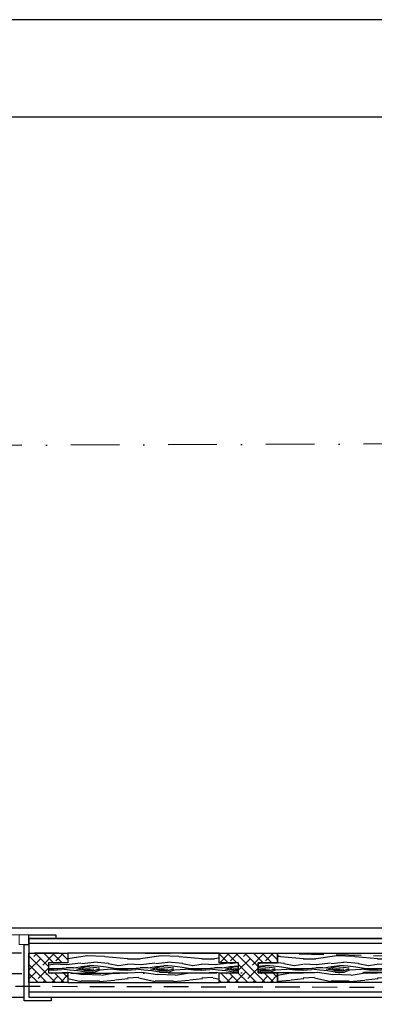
# Model space of a CAD drawing. Header units: centimetres. Extents: x 148004 to 151785, y -7215 to -1472.
# Tile 9 of 20: x 149261 to 149443, y -5746 to -5240. Entities that reach past the tile are written whole.
import ezdxf

# ---------------------------------------------------------------- set-up
doc = ezdxf.new("R2010")
doc.units = ezdxf.units.CM
doc.header["$LTSCALE"] = 0.1
doc.linetypes.add('DASHDOT', pattern=[1, 0.5, -0.25, 0, -0.25])
doc.linetypes.add('DASHEDX2', pattern=[38.1, 25.4, -12.7])
doc.layers.add('A_stolarka_O', color=4, linetype='Continuous', lineweight=15)
doc.layers.add('HACZE', color=52, linetype='Continuous', lineweight=9)
for name, color, linetype in [('Format', 7, 'Continuous'), ('hatch_R&F', 4, 'Continuous'), ('osie_R&F', 6, 'DASHDOT'), ('ozn_graficzne_R&F', 5, 'Continuous'), ('widoki_przerywana_R&F', 4, 'DASHEDX2'), ('widoki_R&F', 4, 'Continuous'), ('ściany_murowane_R&F', 13, 'Continuous')]:
    doc.layers.add(name, color=color, linetype=linetype)

# ---------------------------------------------------------------- blocks, each defined once
blk = doc.blocks.new('osie_przyziemie')
at = {"layer": 'osie_R&F', "ltscale": 500}
for points in [[(150364.22, -5455.35), (149011.58, -5460.19)], [(150364.22, -5726.87), (149011.58, -5731.7)]]:
    blk.add_lwpolyline(points, dxfattribs=at)

msp = doc.modelspace()

# ---------------------------------------------------------------- hatches: boundary and pattern name
at = {"layer": 'hatch_R&F'}
h = msp.add_hatch(dxfattribs=at)
h.set_pattern_fill('ANSI38', color=256, angle=90)
h.set_pattern_definition([(135, (-372.689, -4), (-2.24506403, -2.24506403), []), (225, (-372.689, -4), (-2.24506403, -6.73519209), [7.9375, -4.7625])])
h.paths.add_polyline_path([(149266.13, -5719.37), (149286.13, -5719.37), (149286.13, -5724.37), (149276.13, -5724.37), (149276.13, -5729.37), (149286.13, -5729.37), (149286.13, -5734.37), (149266.13, -5734.37), (149266.13, -5729.37), (149266.13, -5724.37)])
h = msp.add_hatch(dxfattribs=at)
h.set_pattern_fill('WOOD8', color=256, scale=1.5)
h.set_pattern_definition([(349.6952, (-442.69, 25.337), (228.600036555, -38.09980505), [4.259694, -421.711222]), (0, (-438.5, 24.575), (38.1, 38.1), [4.191, -33.909]), (18.4349, (-434.308, 24.575), (76.2000172, 38.0999391), [3.6144705, -116.868283]), (172.875, (-430.879, 25.718), (266.70001447, -38.09993454), [3.071736, -304.1002935]), (174.8056, (-433.927, 26.099), (381.000025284, -38.09981744), [4.208298, -416.619957]), (194.0362, (-438.118, 26.48), (-114.30002066, -38.09992533), [4.712703, -152.377597]), (9.4623, (-439.642, 25.337), (190.50002997, 38.0999298), [2.3175465, -229.4357235]), (353.6598, (-437.356, 25.718), (-304.79997661, 38.10006039), [3.450108, -341.560061]), (185.7106, (-433.927, 25.337), (-342.89997768, -38.10005066), [3.8290125, -379.071264]), (168.6901, (-437.737, 24.956), (152.40002937, -38.0999093), [1.942719, -192.329905]), (354.8056, (-446.119, 24.956), (-381.000025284, 38.09981744), [4.208298, -416.619957]), (348.6901, (-441.928, 24.575), (-152.40002937, 38.0999093), [3.885438, -190.387186]), (0, (-438.118, 23.813), (38.1, 38.1), [4.572, -33.528]), (20.556, (-433.546, 23.813), (190.50007021, 76.1998468), [3.255264, -322.271288]), (3.8141, (-430.498, 24.956), (533.39997427, 38.100233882), [5.727687, -567.04089]), (354.8056, (-424.783, 25.337), (-381.000025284, 38.09981744), [4.208298, -416.619957]), (0, (-420.592, 24.956), (38.1, 38.1), [4.191, -33.909]), (5.1944, (-454.501, 24.956), (381.000025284, 38.09981744), [4.208298, -416.619957]), (354.8056, (-450.31, 25.337), (-381.000025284, 38.09981744), [4.208298, -416.619957]), (0, (-454.5, 25.718), (38.1, 38.1), [2.286, -35.814]), (5.1944, (-452.215, 25.718), (381.000025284, 38.09981744), [4.208298, -416.619957]), (0, (-448.024, 26.1), (38.1, 38.1), [3.81, -34.29]), (10.3048, (-444.214, 26.099), (-228.600036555, -38.09980505), [4.259694, -421.711222]), (5.1944, (-440.023, 26.861), (381.000025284, 38.09981744), [4.208298, -416.619957]), (354.8056, (-435.832, 27.242), (-381.000025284, 38.09981744), [4.208298, -416.619957]), (354.8056, (-431.641, 26.861), (-381.000025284, 38.09981744), [4.208298, -416.619957]), (351.8699, (-427.45, 26.48), (-228.59999127, 38.09997482), [5.3881395, -264.019513]), (0, (-422.116, 25.718), (38.1, 38.1), [5.715, -32.385]), (347.4712, (-423.64, 2.858), (190.50001162, -38.09998475), [3.5126295, -347.751997]), (354.2894, (-420.211, 2.096), (-342.89997768, 38.10005066), [3.8290125, -379.071264]), (8.1301, (-423.64, 2.858), (228.59999127, 38.09997482), [2.6940885, -266.713602]), (9.4623, (-420.973, 3.239), (190.50002997, 38.0999298), [4.6350555, -227.118177]), (0, (-454.5, 4), (38.1, 38.1), [4.572, -33.528]), (350.5377, (-449.929, 4.001), (-190.50002997, 38.0999298), [2.3175465, -229.4357235]), (201.8014, (-447.643, 3.62), (114.30000984, 38.09999637), [2.0517615, -203.123025]), (192.9946, (-449.548, 2.858), (342.900029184, 76.199908), [5.083188, -503.234211]), (352.875, (-419.449, 2.858), (-266.70001447, 38.09993454), [3.071736, -304.1002935]), (7.125, (-419.449, 2.858), (266.70001447, 38.09993454), [3.071736, -304.1002935]), (0, (-454.5, 3.24), (38.1, 38.1), [3.048, -35.052]), (194.0362, (-451.453, 3.239), (-114.30002066, -38.09992533), [3.1418025, -153.948536]), (356.6335, (-446.119, 4.382), (-609.59997445, 38.10041802), [6.488202, -642.331443]), (357.7094, (-439.642, 4.001), (-914.400004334, 38.09983787), [9.53262, -943.729075]), (3.1798, (-430.117, 3.62), (647.700018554, 38.09965868), [6.8685915, -679.98895]), (9.4623, (-423.259, 4.001), (190.50002997, 38.0999298), [6.952602, -224.800668]), (10.3048, (-454.501, 0.572), (-228.600036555, -38.09980505), [4.259694, -421.711222]), (15.9454, (-450.31, 1.334), (-152.40000495, -38.09999644), [5.5474365, -271.824755]), (0, (-444.976, 2.858), (38.1, 38.1), [4.953, -33.147]), (351.8699, (-440.023, 2.858), (-228.59999127, 38.09997482), [5.3881395, -264.019513]), (3.5763, (-434.689, 2.096), (571.50002525, 38.09964605), [6.1078875, -604.681557]), (351.2538, (-428.593, 2.477), (266.6999754, -38.100159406), [5.0112555, -496.115988]), (345.9638, (-423.64, 1.715), (-114.30002066, 38.09992533), [4.712703, -152.377597]), (0, (-419.068, 0.572), (38.1, 38.1), [2.667, -35.433]), (174.8056, (-446.119, 4.382), (381.000025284, -38.09981744), [8.416557, -412.411697]), (355.2364, (-454.501, 6.668), (-419.10003665, 38.099677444), [9.1756995, -449.60907]), (0, (-445.357, 5.906), (38.1, 38.1), [8.763, -29.337]), (4.0856, (-436.594, 5.906), (495.300005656, 38.09985294), [10.695165, -524.0637855]), (0, (-425.926, 6.668), (38.1, 38.1), [9.525, -28.575]), (7.125, (-454.501, -1.333), (266.70001447, 38.09993454), [9.2151705, -297.956859]), (6.3402, (-445.357, -0.19), (304.79997661, 38.10006039), [6.9002145, -338.109954]), (357.5104, (-438.499, 0.572), (-838.199979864, 38.100680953), [8.771268, -868.356607]), (353.4802, (-429.7361, 0.191), (-990.599992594, 114.299982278), [13.4217915, -1328.758531]), (3.0128, (-454.501, 23.432), (685.800000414, 38.100156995), [7.24902, -717.6529335]), (351.8699, (-447.262, 23.813), (-228.59999127, 38.09997482), [8.0822295, -261.325462]), (357.6141, (-439.261, 22.67), (-876.300019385, 38.099342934), [9.1519245, -906.04147]), (10.6197, (-430.117, 22.289), (-419.099938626, -76.200307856), [6.2022225, -614.020819]), (0, (-424.02, 23.432), (38.1, 38.1), [7.62, -30.48]), (356.8202, (-454.501, 28.004), (-647.700018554, 38.09965868), [6.8685915, -679.98895]), (6.009, (-447.643, 27.623), (-380.999991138, -38.09997376), [7.279005, -720.620466]), (6.7098, (-440.404, 28.385), (-342.900038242, -38.099767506), [6.5216535, -645.645267]), (354.2894, (-433.927, 29.147), (-342.89997768, 38.10005066), [7.6580235, -375.242252]), (347.9052, (-426.307, 28.385), (-342.899946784, 76.200256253), [5.4550815, -540.053898]), (9.4623, (-420.973, 27.242), (190.50002997, 38.0999298), [4.6350555, -227.118177]), (3.8141, (-454.501, 20.765), (533.39997427, 38.100233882), [5.727687, -567.04089]), (347.1957, (-448.786, 21.146), (-495.299917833, 114.300282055), [8.595741, -850.979426]), (0, (-440.404, 19.24), (38.1, 38.1), [9.525, -28.575]), (5.4403, (-430.879, 19.241), (-419.100012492, -38.099747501), [8.037195, -795.683181]), (6.7098, (-422.878, 20.003), (-342.900038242, -38.099767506), [6.5216535, -645.645267]), (0, (-454.5, 30.67), (38.1, 38.1), [6.477, -31.623]), (8.1301, (-448.024, 30.671), (228.59999127, 38.09997482), [10.776318, -258.6313725]), (357.6141, (-437.356, 32.195), (-876.300019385, 38.099342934), [9.1519245, -906.04147]), (354.4725, (-428.2121, 31.814), (800.100066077, -76.199443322), [11.8661685, -1174.7515875]), (6.8428, (-454.501, -4), (-647.699976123, -76.200304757), [9.593352, -949.74015]), (0, (-444.976, -2.857), (38.1, 38.1), [10.668, -27.432]), (356.3478, (-434.3081, -2.857), (-1181.100036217, 76.1995157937), [17.943423, -1776.400727]), (0, (-454.5, 9.335), (38.1, 38.1), [9.144, -28.956]), (4.7636, (-445.357, 9.335), (419.10003665, 38.099677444), [9.1756995, -449.60907]), (358.1524, (-436.2131, 10.097), (-1143.00001771, 38.099783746), [11.8171335, -1169.897228]), (357.2737, (-424.402, 9.716), (-762.000010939, 38.099848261), [8.0100675, -792.99656]), (354.8056, (-454.501, 15.431), (-381.000025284, 38.09981744), [8.416557, -412.411697]), (0, (-446.12, 14.67), (38.1, 38.1), [12.192, -25.908]), (1.9092, (-433.9271, 14.669), (1104.899963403, 38.100923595), [11.436363, -1132.1984595]), (3.5763, (-422.497, 15.05), (571.50002525, 38.09964605), [6.1078875, -604.681557])])
h.paths.add_polyline_path([(149286.13, -5719.37), (149286.13, -5724.37), (149276.13, -5724.37), (149276.13, -5729.37), (149286.13, -5729.37), (149286.13, -5734.37), (149363.82, -5734.37), (149363.82, -5729.37), (149373.82, -5729.38), (149373.82, -5724.38), (149363.82, -5724.37), (149363.82, -5719.37)])
h = msp.add_hatch(dxfattribs=at)
h.set_pattern_fill('ANSI38', color=256, angle=90)
h.set_pattern_definition([(135, (-265, -4), (-2.24506403, -2.24506403), []), (225, (-265, -4), (-2.24506403, -6.73519209), [7.9375, -4.7625])])
h.paths.add_polyline_path([(149363.82, -5719.37), (149393.82, -5719.37), (149393.82, -5724.37), (149383.82, -5724.37), (149383.82, -5729.37), (149393.82, -5729.37), (149393.82, -5734.37), (149363.82, -5734.37), (149363.82, -5729.37), (149373.82, -5729.37), (149373.82, -5724.37), (149363.82, -5724.37)])
h = msp.add_hatch(dxfattribs=at)
h.set_pattern_fill('WOOD8', color=256, scale=1.5)
h.set_pattern_definition([(349.6952, (-238.189, 25.337), (228.600036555, -38.09980505), [4.259694, -421.711222]), (0, (-233.998, 24.575), (38.1, 38.1), [4.191, -33.909]), (18.4349, (-229.807, 24.575), (76.2000172, 38.0999391), [3.6144705, -116.868283]), (172.875, (-226.378, 25.718), (266.70001447, -38.09993454), [3.071736, -304.1002935]), (174.8056, (-229.426, 26.099), (381.000025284, -38.09981744), [4.208298, -416.619957]), (194.0362, (-233.617, 26.48), (-114.30002066, -38.09992533), [4.712703, -152.377597]), (9.4623, (-235.141, 25.337), (190.50002997, 38.0999298), [2.3175465, -229.4357235]), (353.6598, (-232.855, 25.718), (-304.79997661, 38.10006039), [3.450108, -341.560061]), (185.7106, (-229.426, 25.337), (-342.89997768, -38.10005066), [3.8290125, -379.071264]), (168.6901, (-233.236, 24.956), (152.40002937, -38.0999093), [1.942719, -192.329905]), (354.8056, (-241.618, 24.956), (-381.000025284, 38.09981744), [4.208298, -416.619957]), (348.6901, (-237.427, 24.575), (-152.40002937, 38.0999093), [3.885438, -190.387186]), (0, (-233.617, 23.813), (38.1, 38.1), [4.572, -33.528]), (20.556, (-229.045, 23.813), (190.50007021, 76.1998468), [3.255264, -322.271288]), (3.8141, (-225.997, 24.956), (533.39997427, 38.100233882), [5.727687, -567.04089]), (354.8056, (-220.282, 25.337), (-381.000025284, 38.09981744), [4.208298, -416.619957]), (0, (-216.09, 24.956), (38.1, 38.1), [4.191, -33.909]), (5.1944, (-250, 24.956), (381.000025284, 38.09981744), [4.208298, -416.619957]), (354.8056, (-245.809, 25.337), (-381.000025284, 38.09981744), [4.208298, -416.619957]), (0, (-250, 25.718), (38.1, 38.1), [2.286, -35.814]), (5.1944, (-247.714, 25.718), (381.000025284, 38.09981744), [4.208298, -416.619957]), (0, (-243.523, 26.1), (38.1, 38.1), [3.81, -34.29]), (10.3048, (-239.713, 26.099), (-228.600036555, -38.09980505), [4.259694, -421.711222]), (5.1944, (-235.522, 26.861), (381.000025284, 38.09981744), [4.208298, -416.619957]), (354.8056, (-231.331, 27.242), (-381.000025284, 38.09981744), [4.208298, -416.619957]), (354.8056, (-227.14, 26.861), (-381.000025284, 38.09981744), [4.208298, -416.619957]), (351.8699, (-222.949, 26.48), (-228.59999127, 38.09997482), [5.3881395, -264.019513]), (0, (-217.615, 25.718), (38.1, 38.1), [5.715, -32.385]), (347.4712, (-219.139, 2.858), (190.50001162, -38.09998475), [3.5126295, -347.751997]), (354.2894, (-215.71, 2.096), (-342.89997768, 38.10005066), [3.8290125, -379.071264]), (8.1301, (-219.139, 2.858), (228.59999127, 38.09997482), [2.6940885, -266.713602]), (9.4623, (-216.472, 3.239), (190.50002997, 38.0999298), [4.6350555, -227.118177]), (0, (-250, 4), (38.1, 38.1), [4.572, -33.528]), (350.5377, (-245.428, 4.001), (-190.50002997, 38.0999298), [2.3175465, -229.4357235]), (201.8014, (-243.142, 3.62), (114.30000984, 38.09999637), [2.0517615, -203.123025]), (192.9946, (-245.047, 2.858), (342.900029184, 76.199908), [5.083188, -503.234211]), (352.875, (-214.948, 2.858), (-266.70001447, 38.09993454), [3.071736, -304.1002935]), (7.125, (-214.948, 2.858), (266.70001447, 38.09993454), [3.071736, -304.1002935]), (0, (-250, 3.24), (38.1, 38.1), [3.048, -35.052]), (194.0362, (-246.952, 3.239), (-114.30002066, -38.09992533), [3.1418025, -153.948536]), (356.6335, (-241.618, 4.382), (-609.59997445, 38.10041802), [6.488202, -642.331443]), (357.7094, (-235.141, 4.001), (-914.400004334, 38.09983787), [9.53262, -943.729075]), (3.1798, (-225.616, 3.62), (647.700018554, 38.09965868), [6.8685915, -679.98895]), (9.4623, (-218.758, 4.001), (190.50002997, 38.0999298), [6.952602, -224.800668]), (10.3048, (-250, 0.572), (-228.600036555, -38.09980505), [4.259694, -421.711222]), (15.9454, (-245.809, 1.334), (-152.40000495, -38.09999644), [5.5474365, -271.824755]), (0, (-240.475, 2.858), (38.1, 38.1), [4.953, -33.147]), (351.8699, (-235.522, 2.858), (-228.59999127, 38.09997482), [5.3881395, -264.019513]), (3.5763, (-230.188, 2.096), (571.50002525, 38.09964605), [6.1078875, -604.681557]), (351.2538, (-224.092, 2.477), (266.6999754, -38.100159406), [5.0112555, -496.115988]), (345.9638, (-219.139, 1.715), (-114.30002066, 38.09992533), [4.712703, -152.377597]), (0, (-214.567, 0.572), (38.1, 38.1), [2.667, -35.433]), (174.8056, (-241.618, 4.382), (381.000025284, -38.09981744), [8.416557, -412.411697]), (355.2364, (-250, 6.668), (-419.10003665, 38.099677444), [9.1756995, -449.60907]), (0, (-240.856, 5.906), (38.1, 38.1), [8.763, -29.337]), (4.0856, (-232.093, 5.906), (495.300005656, 38.09985294), [10.695165, -524.0637855]), (0, (-221.425, 6.668), (38.1, 38.1), [9.525, -28.575]), (7.125, (-250, -1.333), (266.70001447, 38.09993454), [9.2151705, -297.956859]), (6.3402, (-240.856, -0.19), (304.79997661, 38.10006039), [6.9002145, -338.109954]), (357.5104, (-233.998, 0.572), (-838.199979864, 38.100680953), [8.771268, -868.356607]), (353.4802, (-225.235, 0.191), (-990.599992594, 114.299982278), [13.4217915, -1328.758531]), (3.0128, (-250, 23.432), (685.800000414, 38.100156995), [7.24902, -717.6529335]), (351.8699, (-242.761, 23.813), (-228.59999127, 38.09997482), [8.0822295, -261.325462]), (357.6141, (-234.76, 22.67), (-876.300019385, 38.099342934), [9.1519245, -906.04147]), (10.6197, (-225.616, 22.289), (-419.099938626, -76.200307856), [6.2022225, -614.020819]), (0, (-219.52, 23.432), (38.1, 38.1), [7.62, -30.48]), (356.8202, (-250, 28.004), (-647.700018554, 38.09965868), [6.8685915, -679.98895]), (6.009, (-243.142, 27.623), (-380.999991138, -38.09997376), [7.279005, -720.620466]), (6.7098, (-235.903, 28.385), (-342.900038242, -38.099767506), [6.5216535, -645.645267]), (354.2894, (-229.426, 29.147), (-342.89997768, 38.10005066), [7.6580235, -375.242252]), (347.9052, (-221.806, 28.385), (-342.899946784, 76.200256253), [5.4550815, -540.053898]), (9.4623, (-216.472, 27.242), (190.50002997, 38.0999298), [4.6350555, -227.118177]), (3.8141, (-250, 20.765), (533.39997427, 38.100233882), [5.727687, -567.04089]), (347.1957, (-244.285, 21.146), (-495.299917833, 114.300282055), [8.595741, -850.979426]), (0, (-235.903, 19.24), (38.1, 38.1), [9.525, -28.575]), (5.4403, (-226.378, 19.241), (-419.100012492, -38.099747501), [8.037195, -795.683181]), (6.7098, (-218.377, 20.003), (-342.900038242, -38.099767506), [6.5216535, -645.645267]), (0, (-250, 30.67), (38.1, 38.1), [6.477, -31.623]), (8.1301, (-243.523, 30.671), (228.59999127, 38.09997482), [10.776318, -258.6313725]), (357.6141, (-232.855, 32.195), (-876.300019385, 38.099342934), [9.1519245, -906.04147]), (354.4725, (-223.711, 31.814), (800.100066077, -76.199443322), [11.8661685, -1174.7515875]), (6.8428, (-250, -4), (-647.699976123, -76.200304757), [9.593352, -949.74015]), (0, (-240.475, -2.857), (38.1, 38.1), [10.668, -27.432]), (356.3478, (-229.807, -2.857), (-1181.100036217, 76.1995157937), [17.943423, -1776.400727]), (0, (-250, 9.335), (38.1, 38.1), [9.144, -28.956]), (4.7636, (-240.856, 9.335), (419.10003665, 38.099677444), [9.1756995, -449.60907]), (358.1524, (-231.712, 10.097), (-1143.00001771, 38.099783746), [11.8171335, -1169.897228]), (357.2737, (-219.901, 9.716), (-762.000010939, 38.099848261), [8.0100675, -792.99656]), (354.8056, (-250, 15.431), (-381.000025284, 38.09981744), [8.416557, -412.411697]), (0, (-241.618, 14.67), (38.1, 38.1), [12.192, -25.908]), (1.9092, (-229.426, 14.669), (1104.899963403, 38.100923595), [11.436363, -1132.1984595]), (3.5763, (-217.996, 15.05), (571.50002525, 38.09964605), [6.1078875, -604.681557])])
h.paths.add_polyline_path([(149645.13, -5734.37), (149645.13, -5729.37), (149655.13, -5729.37), (149655.13, -5724.37), (149645.13, -5724.37), (149645.13, -5719.37), (149393.82, -5719.37), (149393.82, -5724.37), (149383.82, -5724.38), (149383.82, -5729.38), (149393.82, -5729.37), (149393.82, -5734.37)])

# ---------------------------------------------------------------- linework, layer by layer
at = {"layer": 'A_stolarka_O'}
msp.add_line((149194.63, -5709.87), (149263.63, -5709.87), dxfattribs=at)
msp.add_lwpolyline([(149261.13, -5714.87), (149261.13, -5709.87), (149266.13, -5709.87), (149266.13, -5714.87)], close=True, dxfattribs=at)
at = {"layer": 'Format'}
msp.add_lwpolyline([(148592.9, -6724.73), (150692.9, -6724.73), (150692.9, -5239.73), (148592.9, -5239.73)], close=True, dxfattribs=at)
at = {"layer": 'HACZE'}
msp.add_line((149373.82, -5724.37), (149373.82, -5724.37), dxfattribs=at)
at = {"layer": 'ozn_graficzne_R&F'}
msp.add_lwpolyline([(148717.9, -6674.73), (150642.9, -6674.73), (150642.9, -5289.73), (148717.9, -5289.73)], close=True, dxfattribs=at)
at = {"layer": 'widoki_przerywana_R&F', "ltscale": 5}
msp.add_line((149194.63, -5741.87), (149263.63, -5741.87), dxfattribs=at)
for points in [[(148891, -6191.01), (149365.14, -6185.59), (149381.87, -6185.38), (149548.8, -6181.91), (149634.85, -6181.69), (149818.65, -6186.87), (150031.55, -6062.52), (150022.2, -5859.82), (149819.63, -5721.9), (149753.49, -5723.56), (149665.23, -5725.09), (149386.62, -5719.5), (149357.63, -5719.47), (149153.4, -5719.23)], [(148897.3, -5735.46), (149665.62, -5737.31), (149752.98, -5734.91), (149815.89, -5732.88), (150011.02, -5866.47), (150019.82, -6055.72), (149812.42, -6175.46), (149639.38, -6169.69), (149530.36, -6172), (149380.46, -6172.26), (149354.71, -6172.66), (149264.61, -6173.46), (149172.34, -6175.15)]]:
    msp.add_lwpolyline(points, dxfattribs=at)
at = {"layer": 'widoki_R&F'}
for points in [[(149793, -5526.87), (149793, -5445.37), (149525, -5445.37), (149525, -5714.37), (149266.13, -5714.37), (149266.13, -5711.87), (149522.5, -5711.87), (149522.5, -5442.87), (149795.5, -5442.87), (149795.5, -5526.87)], [(149266.13, -5741.87), (149277.51, -5741.87), (149277.51, -5743.87), (149263.63, -5743.87), (149263.63, -5714.87), (149266.13, -5714.87), (149266.13, -5741.87), (149266.13, -5741.87)], [(149363.82, -5719.37), (149286.13, -5719.37), (149286.13, -5724.37), (149276.13, -5724.37), (149276.13, -5729.37), (149286.13, -5729.37), (149286.13, -5734.37), (149363.82, -5734.37), (149363.82, -5729.37), (149373.82, -5729.37), (149373.82, -5724.37), (149363.82, -5724.37)], [(149393.82, -5719.37), (149642.86, -5719.37), (149642.86, -5724.37), (149652.86, -5724.37), (149652.86, -5729.37), (149642.86, -5729.37), (149642.86, -5734.37), (149393.82, -5734.37), (149393.82, -5729.37), (149383.82, -5729.37), (149383.82, -5724.37), (149393.82, -5724.37)], [(149662.86, -5739.37), (149266.13, -5739.37), (149266.13, -5741.87), (149662.86, -5741.87)]]:
    msp.add_lwpolyline(points, close=True, dxfattribs=at)
at = {"layer": 'widoki_R&F', "linetype": 'Continuous', "lineweight": -3, "ltscale": 0.5}
msp.add_lwpolyline([(149266.13, -5711.87), (149266.13, -5709.87), (149280.01, -5709.87), (149280.01, -5711.87)], close=True, dxfattribs=at)
at = {"layer": 'widoki_R&F'}
for points in [[(149266.13, -5719.37), (149286.13, -5719.37), (149286.13, -5724.37), (149276.13, -5724.37), (149276.13, -5729.37), (149286.13, -5729.37), (149286.13, -5734.37), (149266.13, -5734.37), (149266.13, -5729.37), (149266.13, -5729.37), (149266.13, -5724.37), (149266.13, -5724.37), (149266.13, -5719.37)], [(149363.82, -5719.37), (149393.82, -5719.37), (149393.82, -5724.37), (149383.82, -5724.37), (149383.82, -5729.37), (149393.82, -5729.37), (149393.82, -5734.37), (149363.82, -5734.37), (149363.82, -5729.37), (149373.82, -5729.37), (149373.82, -5724.37), (149363.82, -5724.37), (149363.82, -5719.37)]]:
    msp.add_lwpolyline(points, dxfattribs=at)
at = {"layer": 'ściany_murowane_R&F', "color": 3, "lineweight": -3, "ltscale": 0.5}
msp.add_lwpolyline([(148878, -5706.37), (149517, -5706.37), (149517, -5706.37), (149517, -5706.37), (149517, -5706.37), (149517, -5706.37), (149517, -5437.37), (149801, -5437.37), (149801, -5706.37), (149801, -5706.37), (149801, -5706.37), (149801, -5706.37), (149801, -5706.37), (149830.91, -5706.37), (150045.4, -5850.24), (150045.4, -6070.96), (150045.4, -6070.96), (150045.4, -6070.96), (150045.4, -6070.96), (150045.4, -6070.96), (149817.91, -6203.37), (148878, -6203.37)], dxfattribs=at)
at = {"layer": 'ściany_murowane_R&F', "lineweight": -3, "ltscale": 0.5}
msp.add_lwpolyline([(149770.5, -5526.87), (149795.5, -5526.87), (149795.5, -5442.87), (149522.5, -5442.87), (149522.5, -5711.87), (149266.13, -5711.87), (149266.13, -5741.87), (149662.86, -5741.87), (149662.86, -5711.87), (149547.5, -5711.87), (149547.5, -5467.87), (149770.5, -5467.87), (149770.5, -5526.87)], dxfattribs=at)

# ---------------------------------------------------------------- block references
at = {"layer": 'HACZE'}
msp.add_blockref('osie_przyziemie', (-250.02, -0.01), dxfattribs=at)

doc.saveas('drawing.dxf')
